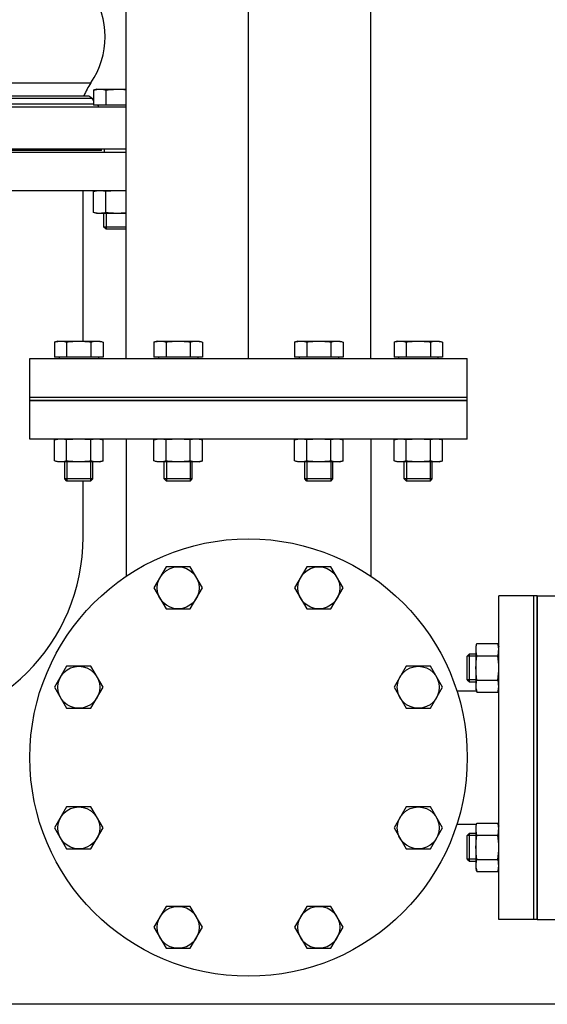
# Model space of a CAD drawing. Header units: millimetres. Extents: x 0 to 1189, y 0 to 841.
# Tile 195 of 217: x 990 to 1002, y 535 to 557. Entities that reach past the tile are written whole.
import ezdxf

# ---------------------------------------------------------------- set-up
doc = ezdxf.new("R2010")
doc.units = ezdxf.units.MM
doc.header["$LTSCALE"] = 65.395
doc.linetypes.add('CENTER', pattern=[0.6, 0.375, -0.075, 0.075, -0.075])
for name, color, linetype in [('32007_153200_01_ABL559', 7, 'CONTINUOUS'), ('32007_153200_01_T1_PBL628', 7, 'CONTINUOUS'), ('32007_153200_02_ABL522', 7, 'CONTINUOUS'), ('32007_153200_02_T4_PBL528', 7, 'CONTINUOUS'), ('32007_153200_02_T5_PBL530', 7, 'CONTINUOUS'), ('32007_153200_02_T6_PBL539', 7, 'CONTINUOUS'), ('8M32E_GENSET_GRUNDRAHMEN_ABL516', 7, 'CONTINUOUS'), ('8M32E_GENSET_GRUNDRAHMEN_T1_PBL517', 7, 'CONTINUOUS'), ('8M32E_GENSET_VERROHRUNG_ABL518', 7, 'CONTINUOUS'), ('BOGEN-S-3D-45-76_1X2_9_PBL529', 7, 'CONTINUOUS'), ('BOGEN-S-3D-90-76_1X2_9_PBL540', 7, 'CONTINUOUS'), ('D931_1-M16X60_PBL519', 7, 'CONTINUOUS'), ('D931_1-M16X60_PBL520', 7, 'CONTINUOUS'), ('D931_1-M16X60_PBL524', 7, 'CONTINUOUS'), ('D931_1-M16X60_PBL526', 7, 'CONTINUOUS'), ('D931_1-M16X60_PBL527', 7, 'CONTINUOUS'), ('D931_1-M16X60_PBL533', 7, 'CONTINUOUS'), ('D931_1-M16X60_PBL534', 7, 'CONTINUOUS'), ('D931_1-M16X60_PBL535', 7, 'CONTINUOUS'), ('D931_1-M16X60_PBL537', 7, 'CONTINUOUS'), ('D931_1-M16X60_PBL538', 7, 'CONTINUOUS'), ('D931_1-M16X70_PBL542', 7, 'CONTINUOUS'), ('D931_1-M16X70_PBL543', 7, 'CONTINUOUS'), ('D931_1-M16X70_PBL544', 7, 'CONTINUOUS'), ('D931_1-M16X70_PBL545', 7, 'CONTINUOUS'), ('D931_1-M16X70_PBL571', 7, 'CONTINUOUS'), ('D934-M16_PBL525', 7, 'CONTINUOUS'), ('D934-M16_PBL536', 7, 'CONTINUOUS'), ('D934-M16_PBL547', 7, 'CONTINUOUS'), ('D934-M16_PBL548', 7, 'CONTINUOUS'), ('D934-M16_PBL549', 7, 'CONTINUOUS'), ('D934-M16_PBL550', 7, 'CONTINUOUS'), ('D934-M16_PBL575', 7, 'CONTINUOUS'), ('E1514-FF-DN125-PN16X2_PBL558', 7, 'CONTINUOUS'), ('E1514-FF-DN65-PN16X2_PBL521', 7, 'CONTINUOUS'), ('EN1092-1-01A-DN125-PN16_PBL560', 7, 'CONTINUOUS'), ('EN1092-1-01A-DN65_PN16-77_5_PBL523', 7, 'CONTINUOUS'), ('EN1092-1-01A-DN65_PN16-77_5_PBL541', 7, 'CONTINUOUS'), ('EN1092-1-05A-DN125-PN16_PBL2193', 7, 'CONTINUOUS'), ('ERV_GS200_6_ABL582', 7, 'CONTINUOUS'), ('ERV_GS200_6_T1_PBL584', 7, 'CONTINUOUS'), ('ERV_GS200_6_T1_PBL609', 7, 'CONTINUOUS'), ('ERV_GS200_6_T2_PBL583', 7, 'CONTINUOUS'), ('links_3_VBL515', 7, 'CONTINUOUS')]:
    doc.layers.add(name, color=color, linetype=linetype)

# ---------------------------------------------------------------- blocks, each defined once
blk = doc.blocks.new('8M32E_GENSET_GRUNDRAHMEN_T1_PBL517', base_point=(985.693, 558.761))
at = {"layer": '8M32E_GENSET_GRUNDRAHMEN_T1_PBL517', "color": 7, "linetype": 'Continuous'}
for p, q in [((980.593, 554.041), (992.359, 554.041)), ((980.593, 553.161), (992.359, 553.161)), ((991.373, 549.721), (991.373, 553.161)), ((1000.152, 548.361), (990.153, 548.361)), ((990.153, 547.481), (990.153, 548.361)), ((1000.153, 547.481), (1000.153, 548.361)), ((1000.153, 547.481), (990.153, 547.481)), ((992.359, 547.481), (992.359, 544.346)), ((997.947, 547.481), (997.947, 544.346)), ((991.373, 545.241), (991.373, 546.521)), ((1001.673, 543.901), (1000.873, 543.901)), ((1000.873, 536.501), (1000.873, 543.901)), ((1001.673, 536.501), (1001.673, 543.901)), ((999.913, 541.723), (1000.366, 541.723)), ((1000.859, 541.723), (1000.873, 541.723)), ((999.913, 538.679), (1000.366, 538.679)), ((1000.859, 538.679), (1000.873, 538.679)), ((1001.673, 536.501), (1000.873, 536.501)), ((1006.993, 534.561), (966.993, 534.561))]:
    blk.add_line(p, q, dxfattribs=at)
blk.add_arc((986.993, 545.241), 4.38, 180, 360, dxfattribs=at)
blk = doc.blocks.new('8M32E_GENSET_GRUNDRAHMEN_ABL516', base_point=(985.693, 558.761))
at = {"layer": '8M32E_GENSET_GRUNDRAHMEN_T1_PBL517'}
blk.add_blockref('8M32E_GENSET_GRUNDRAHMEN_T1_PBL517', (985.693, 558.761), dxfattribs=at)
blk = doc.blocks.new('D931_1-M16X60_PBL519', base_point=(993.545, 536.32))
at = {"layer": 'D931_1-M16X60_PBL519', "color": 7, "linetype": 'Continuous'}
for p, q in [((993.268, 536.8), (992.991, 536.32)), ((993.822, 536.8), (993.268, 536.8)), ((994.099, 536.32), (993.822, 536.8)), ((992.991, 536.32), (993.268, 535.84)), ((993.822, 535.84), (994.099, 536.32)), ((993.268, 535.84), (993.822, 535.84))]:
    blk.add_line(p, q, dxfattribs=at)
blk.add_circle((993.545, 536.32), 0.48, dxfattribs=at)
blk = doc.blocks.new('D931_1-M16X60_PBL520', base_point=(996.76, 536.32))
at = {"layer": 'D931_1-M16X60_PBL520', "color": 7, "linetype": 'Continuous'}
for p, q in [((996.483, 536.8), (996.206, 536.32)), ((997.037, 536.8), (996.483, 536.8)), ((997.314, 536.32), (997.037, 536.8)), ((996.206, 536.32), (996.483, 535.84)), ((997.037, 535.84), (997.314, 536.32)), ((996.483, 535.84), (997.037, 535.84))]:
    blk.add_line(p, q, dxfattribs=at)
blk.add_circle((996.76, 536.32), 0.48, dxfattribs=at)
blk = doc.blocks.new('E1514-FF-DN65-PN16X2_PBL521', base_point=(1001.713, 540.201))
at = {"layer": 'E1514-FF-DN65-PN16X2_PBL521', "color": 7, "linetype": 'Continuous'}
for p, q in [((1001.753, 543.901), (1001.673, 543.901)), ((1001.673, 536.501), (1001.673, 543.901)), ((1001.753, 536.501), (1001.753, 543.901)), ((1001.753, 536.501), (1001.673, 536.501))]:
    blk.add_line(p, q, dxfattribs=at)
blk = doc.blocks.new('EN1092-1-01A-DN65_PN16-77_5_PBL523', base_point=(1002.153, 540.201))
at = {"layer": 'EN1092-1-01A-DN65_PN16-77_5_PBL523', "color": 7, "linetype": 'Continuous'}
for p, q in [((1001.753, 543.901), (1002.553, 543.901)), ((1001.753, 543.901), (1001.753, 536.501)), ((1002.553, 543.901), (1002.553, 536.501)), ((1001.753, 536.501), (1002.553, 536.501))]:
    blk.add_line(p, q, dxfattribs=at)
blk = doc.blocks.new('32007_153200_02_T4_PBL528', base_point=(1002.9, 540.201))
at = {"layer": '32007_153200_02_T4_PBL528', "color": 7, "linetype": 'Continuous'}
for p, q in [((1002.553, 541.723), (1002.585, 541.723)), ((1002.939, 541.723), (1003.247, 541.723)), ((1003.247, 541.723), (1003.247, 538.679)), ((1002.553, 538.679), (1002.585, 538.679)), ((1002.939, 538.679), (1003.247, 538.679))]:
    blk.add_line(p, q, dxfattribs=at)
at = {"layer": '32007_153200_02_T4_PBL528', "color": 2, "linetype": 'CENTER'}
blk.add_line((1002.553, 540.201), (1003.247, 540.201), dxfattribs=at)
blk = doc.blocks.new('BOGEN-S-3D-45-76_1X2_9_PBL529', base_point=(1005.129, 540.201))
at = {"layer": 'BOGEN-S-3D-45-76_1X2_9_PBL529', "color": 7, "linetype": 'Continuous'}
for p, q in [((1003.247, 541.723), (1005.934, 541.723)), ((1003.247, 541.723), (1003.247, 538.679)), ((1003.247, 538.679), (1005.934, 538.679))]:
    blk.add_line(p, q, dxfattribs=at)
blk.add_open_spline([(1005.934, 541.723), (1006.077, 541.723), (1006.383, 541.63), (1006.734, 541.276), (1006.959, 540.777), (1007.037, 540.201), (1006.959, 539.625), (1006.734, 539.126), (1006.383, 538.771), (1006.077, 538.679), (1005.934, 538.679)], degree=3, knots=[0, 0, 0, 0, 0.104733, 0.222328, 0.356015, 0.5, 0.643985, 0.777672, 0.895267, 1, 1, 1, 1], dxfattribs=at)
blk = doc.blocks.new('32007_153200_02_T5_PBL530', base_point=(1006.891, 540.201))
at = {"layer": '32007_153200_02_T5_PBL530', "color": 7, "linetype": 'Continuous'}
for p, q in [((1005.934, 541.723), (1006.773, 541.723)), ((1005.934, 538.679), (1006.773, 538.679))]:
    blk.add_line(p, q, dxfattribs=at)
for centre, radius, start, end in [((1005.294, 540.32), 1.698, 21.0507, 27.8264), ((1005.125, 540.255), 1.879, 14.73, 21.0627), ((1004.985, 540.217), 2.024, 8.7172, 14.7425), ((1004.892, 540.203), 2.119, 2.8816, 8.7272), ((1004.861, 540.201), 2.15, 357.1044, 2.8956), ((1004.892, 540.199), 2.119, 351.2728, 357.1184), ((1004.985, 540.184), 2.024, 345.2575, 351.2828), ((1005.125, 540.147), 1.879, 338.9373, 345.27), ((1005.294, 540.081), 1.698, 332.1736, 338.9493)]:
    blk.add_arc(centre, radius, start, end, dxfattribs=at)
for points in [[(1005.934, 541.723), (1006.011, 541.723), (1006.089, 541.711), (1006.163, 541.688)], [(1006.163, 541.688), (1006.214, 541.672), (1006.263, 541.652), (1006.31, 541.627)], [(1006.31, 541.627), (1006.359, 541.601), (1006.406, 541.57), (1006.45, 541.537)], [(1006.45, 541.537), (1006.496, 541.501), (1006.539, 541.461), (1006.579, 541.419)], [(1006.579, 541.419), (1006.621, 541.375), (1006.66, 541.327), (1006.695, 541.277)], [(1006.695, 541.277), (1006.732, 541.225), (1006.766, 541.17), (1006.796, 541.113)], [(1006.695, 539.125), (1006.66, 539.075), (1006.621, 539.027), (1006.579, 538.982)], [(1006.796, 539.289), (1006.766, 539.232), (1006.732, 539.177), (1006.695, 539.125)], [(1006.579, 538.982), (1006.539, 538.94), (1006.496, 538.9), (1006.45, 538.865)], [(1006.163, 538.714), (1006.089, 538.691), (1006.011, 538.679), (1005.934, 538.679)], [(1006.31, 538.775), (1006.263, 538.75), (1006.214, 538.729), (1006.163, 538.714)], [(1006.45, 538.865), (1006.406, 538.831), (1006.359, 538.801), (1006.31, 538.775)]]:
    blk.add_open_spline(points, degree=3, dxfattribs=at)
for points, knots in [([(1006.773, 541.723), (1006.915, 541.723), (1007.222, 541.63), (1007.572, 541.275), (1007.798, 540.777), (1007.849, 540.397), (1007.849, 540.201)], [0, 0, 0, 0, 0.209467, 0.444656, 0.712031, 1, 1, 1, 1]), ([(1007.849, 540.201), (1007.849, 540.005), (1007.798, 539.624), (1007.572, 539.126), (1007.222, 538.771), (1006.915, 538.679), (1006.773, 538.679)], [0, 0, 0, 0, 0.287969, 0.555344, 0.790533, 1, 1, 1, 1])]:
    blk.add_open_spline(points, degree=3, knots=knots, dxfattribs=at)
blk = doc.blocks.new('32007_153200_02_T6_PBL539', base_point=(1009.46, 545.012))
at = {"layer": '32007_153200_02_T6_PBL539', "color": 7, "linetype": 'Continuous'}
for p, q in [((1007.938, 545.991), (1007.938, 546.023)), ((1010.982, 545.991), (1010.982, 546.023)), ((1007.938, 544.001), (1007.938, 545.637)), ((1010.982, 544.001), (1010.982, 545.637)), ((1007.938, 544.001), (1010.982, 544.001))]:
    blk.add_line(p, q, dxfattribs=at)
at = {"layer": '32007_153200_02_T6_PBL539', "color": 2, "linetype": 'CENTER'}
blk.add_line((1009.46, 544.001), (1009.46, 546.023), dxfattribs=at)
blk = doc.blocks.new('BOGEN-S-3D-90-76_1X2_9_PBL540', base_point=(1008.877, 541.34))
at = {"layer": 'BOGEN-S-3D-90-76_1X2_9_PBL540', "color": 7, "linetype": 'Continuous'}
blk.add_line((1007.938, 544.001), (1010.982, 544.001), dxfattribs=at)
for centre, radius, start, end in [((1006.495, 540.549), 1.268, 37.2697, 43.9019), ((1006.171, 540.339), 1.655, 23.338, 28.553), ((1005.851, 540.224), 1.996, 11.2403, 15.0915), ((1005.732, 540.202), 2.117, 359.9604, 11.1866), ((1005.732, 540.199), 2.117, 348.8134, 0.0396), ((1005.851, 540.178), 1.996, 344.9085, 348.7597), ((1006.171, 540.063), 1.655, 331.447, 336.662), ((1006.495, 539.853), 1.268, 316.0981, 322.7303)]:
    blk.add_arc(centre, radius, start, end, dxfattribs=at)
for points, knots in [([(1006.773, 538.679), (1007.067, 538.679), (1007.659, 538.756), (1008.492, 539.092), (1009.234, 539.62), (1010.076, 540.546), (1010.795, 542.024), (1010.982, 543.335), (1010.982, 544.001)], [0, 0, 0, 0, 0.117639, 0.235998, 0.356003, 0.478691, 0.733646, 1, 1, 1, 1]), ([(1006.773, 541.723), (1006.862, 541.723), (1007.029, 541.786), (1007.247, 541.959), (1007.555, 542.33), (1007.854, 543.023), (1007.938, 543.658), (1007.938, 544.001)], [0, 0, 0, 0, 0.098097, 0.185575, 0.305491, 0.623657, 1, 1, 1, 1])]:
    blk.add_open_spline(points, degree=3, knots=knots, dxfattribs=at)
for points in [[(1006.773, 541.723), (1006.844, 541.723), (1006.916, 541.712), (1006.984, 541.693)], [(1006.984, 541.693), (1007.04, 541.677), (1007.095, 541.655), (1007.146, 541.628)], [(1007.146, 541.628), (1007.187, 541.607), (1007.226, 541.583), (1007.263, 541.556)], [(1007.263, 541.556), (1007.315, 541.518), (1007.364, 541.475), (1007.409, 541.428)], [(1007.504, 541.317), (1007.549, 541.258), (1007.59, 541.195), (1007.625, 541.13)], [(1007.691, 540.995), (1007.726, 540.913), (1007.755, 540.829), (1007.778, 540.744)], [(1007.778, 539.658), (1007.755, 539.572), (1007.726, 539.488), (1007.691, 539.407)], [(1007.625, 539.272), (1007.59, 539.206), (1007.549, 539.144), (1007.504, 539.085)], [(1007.409, 538.973), (1007.364, 538.927), (1007.315, 538.884), (1007.263, 538.846)], [(1006.984, 538.708), (1006.916, 538.689), (1006.844, 538.679), (1006.773, 538.679)], [(1007.146, 538.773), (1007.095, 538.746), (1007.04, 538.724), (1006.984, 538.708)], [(1007.263, 538.846), (1007.226, 538.819), (1007.187, 538.795), (1007.146, 538.773)]]:
    blk.add_open_spline(points, degree=3, dxfattribs=at)
blk = doc.blocks.new('EN1092-1-01A-DN65_PN16-77_5_PBL541', base_point=(1009.46, 546.423))
at = {"layer": 'EN1092-1-01A-DN65_PN16-77_5_PBL541', "color": 7, "linetype": 'Continuous'}
for p, q in [((1013.16, 546.823), (1005.76, 546.823)), ((1005.76, 546.823), (1005.76, 546.023)), ((1013.16, 546.823), (1013.16, 546.023)), ((1013.16, 546.023), (1005.76, 546.023))]:
    blk.add_line(p, q, dxfattribs=at)
blk = doc.blocks.new('32007_153200_02_ABL522', base_point=(1007.456, 541.662))
at = {"layer": '32007_153200_02_T4_PBL528'}
blk.add_blockref('32007_153200_02_T4_PBL528', (1002.9, 540.201), dxfattribs=at)
at = {"layer": '32007_153200_02_T5_PBL530'}
blk.add_blockref('32007_153200_02_T5_PBL530', (1006.891, 540.201), dxfattribs=at)
at = {"layer": '32007_153200_02_T6_PBL539'}
blk.add_blockref('32007_153200_02_T6_PBL539', (1009.46, 545.012), dxfattribs=at)
at = {"layer": 'BOGEN-S-3D-45-76_1X2_9_PBL529'}
blk.add_blockref('BOGEN-S-3D-45-76_1X2_9_PBL529', (1005.129, 540.201), dxfattribs=at)
at = {"layer": 'BOGEN-S-3D-90-76_1X2_9_PBL540'}
blk.add_blockref('BOGEN-S-3D-90-76_1X2_9_PBL540', (1008.877, 541.34), dxfattribs=at)
at = {"layer": 'EN1092-1-01A-DN65_PN16-77_5_PBL523'}
blk.add_blockref('EN1092-1-01A-DN65_PN16-77_5_PBL523', (1002.153, 540.201), dxfattribs=at)
at = {"layer": 'EN1092-1-01A-DN65_PN16-77_5_PBL541'}
blk.add_blockref('EN1092-1-01A-DN65_PN16-77_5_PBL541', (1009.46, 546.423), dxfattribs=at)
blk = doc.blocks.new('D931_1-M16X60_PBL524', base_point=(1001.553, 538.15))
at = {"layer": 'D931_1-M16X60_PBL524', "color": 7, "linetype": 'Continuous'}
for p, q in [((1002.932, 538.704), (1002.585, 538.704)), ((1002.585, 537.596), (1002.585, 538.704)), ((1002.953, 538.63), (1002.932, 538.704)), ((1000.153, 538.421), (1000.202, 538.47)), ((1000.202, 538.47), (1000.353, 538.47)), ((1000.202, 537.83), (1000.202, 538.47)), ((1002.585, 538.6), (1002.553, 538.6)), ((1002.932, 538.427), (1002.585, 538.427)), ((1002.953, 538.63), (1002.953, 537.671)), ((1000.153, 537.879), (1000.153, 538.421)), ((1000.153, 537.879), (1000.202, 537.83)), ((1000.202, 537.83), (1000.353, 537.83)), ((1002.932, 537.873), (1002.585, 537.873)), ((1002.585, 537.7), (1002.553, 537.7)), ((1002.932, 537.596), (1002.585, 537.596)), ((1002.953, 537.671), (1002.932, 537.596))]:
    blk.add_line(p, q, dxfattribs=at)
at = {"layer": 'D931_1-M16X60_PBL524', "color": 2, "linetype": 'Continuous'}
for p, q in [((1000.353, 538.421), (1000.153, 538.421)), ((1000.353, 537.879), (1000.153, 537.879))]:
    blk.add_line(p, q, dxfattribs=at)
at = {"layer": 'D931_1-M16X60_PBL524', "color": 7, "linetype": 'Continuous'}
for points in [[(1002.932, 538.704), (1002.939, 538.68), (1002.945, 538.654), (1002.948, 538.629)], [(1002.948, 538.629), (1002.957, 538.562), (1002.95, 538.492), (1002.932, 538.427)], [(1002.932, 538.427), (1002.945, 538.335), (1002.96, 538.15), (1002.945, 537.965), (1002.932, 537.873)], [(1002.932, 537.873), (1002.95, 537.808), (1002.957, 537.738), (1002.948, 537.671)], [(1002.948, 537.671), (1002.945, 537.646), (1002.939, 537.621), (1002.932, 537.596)]]:
    blk.add_open_spline(points, degree=3, dxfattribs=at)
blk = doc.blocks.new('D934-M16_PBL525', base_point=(1000.613, 538.15))
at = {"layer": 'D934-M16_PBL525', "color": 7, "linetype": 'Continuous'}
for p, q in [((1000.353, 538.63), (1000.373, 538.704)), ((1000.373, 538.704), (1000.852, 538.704)), ((1000.852, 538.704), (1000.873, 538.63)), ((1000.353, 537.671), (1000.353, 538.63)), ((1000.373, 538.427), (1000.852, 538.427)), ((1000.373, 537.873), (1000.852, 537.873)), ((1000.353, 537.671), (1000.373, 537.596)), ((1000.373, 537.596), (1000.852, 537.596)), ((1000.852, 537.596), (1000.873, 537.671))]:
    blk.add_line(p, q, dxfattribs=at)
for points in [[(1000.357, 538.628), (1000.36, 538.654), (1000.366, 538.679), (1000.373, 538.704)], [(1000.868, 538.628), (1000.865, 538.654), (1000.859, 538.679), (1000.852, 538.704)], [(1000.373, 538.427), (1000.355, 538.492), (1000.348, 538.561), (1000.357, 538.628)], [(1000.373, 537.873), (1000.36, 537.965), (1000.345, 538.15), (1000.36, 538.335), (1000.373, 538.427)], [(1000.852, 538.427), (1000.87, 538.492), (1000.877, 538.561), (1000.868, 538.628)], [(1000.852, 537.873), (1000.865, 537.965), (1000.88, 538.15), (1000.865, 538.335), (1000.852, 538.427)], [(1000.357, 537.673), (1000.348, 537.739), (1000.355, 537.808), (1000.373, 537.873)], [(1000.868, 537.673), (1000.877, 537.739), (1000.87, 537.808), (1000.852, 537.873)], [(1000.373, 537.596), (1000.366, 537.621), (1000.36, 537.647), (1000.357, 537.673)], [(1000.852, 537.596), (1000.859, 537.621), (1000.865, 537.647), (1000.868, 537.673)]]:
    blk.add_open_spline(points, degree=3, dxfattribs=at)
blk = doc.blocks.new('D931_1-M16X60_PBL526', base_point=(991.272, 538.593))
at = {"layer": 'D931_1-M16X60_PBL526', "color": 7, "linetype": 'Continuous'}
for p, q in [((990.995, 539.073), (990.718, 538.593)), ((991.549, 539.073), (990.995, 539.073)), ((991.826, 538.593), (991.549, 539.073)), ((990.718, 538.593), (990.995, 538.113)), ((991.549, 538.113), (991.826, 538.593)), ((990.995, 538.113), (991.549, 538.113))]:
    blk.add_line(p, q, dxfattribs=at)
blk.add_circle((991.272, 538.593), 0.48, dxfattribs=at)
blk = doc.blocks.new('D931_1-M16X60_PBL527', base_point=(999.033, 538.593))
at = {"layer": 'D931_1-M16X60_PBL527', "color": 7, "linetype": 'Continuous'}
for p, q in [((998.756, 539.073), (998.479, 538.593)), ((999.31, 539.073), (998.756, 539.073)), ((999.587, 538.593), (999.31, 539.073)), ((998.479, 538.593), (998.756, 538.113)), ((999.31, 538.113), (999.587, 538.593)), ((998.756, 538.113), (999.31, 538.113))]:
    blk.add_line(p, q, dxfattribs=at)
blk.add_circle((999.033, 538.593), 0.48, dxfattribs=at)
blk = doc.blocks.new('D931_1-M16X60_PBL533', base_point=(991.272, 541.808))
at = {"layer": 'D931_1-M16X60_PBL533', "color": 7, "linetype": 'Continuous'}
for p, q in [((990.995, 542.288), (990.718, 541.808)), ((991.549, 542.288), (990.995, 542.288)), ((991.826, 541.808), (991.549, 542.288)), ((990.718, 541.808), (990.995, 541.328)), ((991.549, 541.328), (991.826, 541.808)), ((990.995, 541.328), (991.549, 541.328))]:
    blk.add_line(p, q, dxfattribs=at)
blk.add_circle((991.272, 541.808), 0.48, dxfattribs=at)
blk = doc.blocks.new('D931_1-M16X60_PBL534', base_point=(999.033, 541.808))
at = {"layer": 'D931_1-M16X60_PBL534', "color": 7, "linetype": 'Continuous'}
for p, q in [((998.756, 542.288), (998.479, 541.808)), ((999.31, 542.288), (998.756, 542.288)), ((999.587, 541.808), (999.31, 542.288)), ((998.479, 541.808), (998.756, 541.328)), ((999.31, 541.328), (999.587, 541.808)), ((998.756, 541.328), (999.31, 541.328))]:
    blk.add_line(p, q, dxfattribs=at)
blk.add_circle((999.033, 541.808), 0.48, dxfattribs=at)
blk = doc.blocks.new('D931_1-M16X60_PBL535', base_point=(1001.553, 542.251))
at = {"layer": 'D931_1-M16X60_PBL535', "color": 7, "linetype": 'Continuous'}
for p, q in [((1002.932, 542.806), (1002.585, 542.806)), ((1002.585, 541.697), (1002.585, 542.806)), ((1002.953, 542.731), (1002.932, 542.806)), ((1002.953, 542.731), (1002.953, 541.772)), ((1000.153, 542.522), (1000.202, 542.571)), ((1000.153, 541.98), (1000.153, 542.522)), ((1000.202, 542.571), (1000.353, 542.571)), ((1000.202, 541.931), (1000.202, 542.571)), ((1002.585, 542.701), (1002.553, 542.701)), ((1002.932, 542.528), (1002.585, 542.528)), ((1000.153, 541.98), (1000.202, 541.931)), ((1000.202, 541.931), (1000.353, 541.931)), ((1002.585, 541.801), (1002.553, 541.801)), ((1002.932, 541.974), (1002.585, 541.974)), ((1002.932, 541.697), (1002.585, 541.697)), ((1002.953, 541.772), (1002.932, 541.697))]:
    blk.add_line(p, q, dxfattribs=at)
at = {"layer": 'D931_1-M16X60_PBL535', "color": 2, "linetype": 'Continuous'}
for p, q in [((1000.353, 542.522), (1000.153, 542.522)), ((1000.353, 541.98), (1000.153, 541.98))]:
    blk.add_line(p, q, dxfattribs=at)
at = {"layer": 'D931_1-M16X60_PBL535', "color": 7, "linetype": 'Continuous'}
for points in [[(1002.932, 542.806), (1002.939, 542.781), (1002.945, 542.756), (1002.948, 542.73)], [(1002.948, 542.73), (1002.957, 542.663), (1002.95, 542.594), (1002.932, 542.528)], [(1002.932, 542.528), (1002.945, 542.437), (1002.96, 542.251), (1002.945, 542.066), (1002.932, 541.974)], [(1002.932, 541.974), (1002.95, 541.909), (1002.957, 541.839), (1002.948, 541.773)], [(1002.948, 541.773), (1002.945, 541.747), (1002.939, 541.722), (1002.932, 541.697)]]:
    blk.add_open_spline(points, degree=3, dxfattribs=at)
blk = doc.blocks.new('D934-M16_PBL536', base_point=(1000.613, 542.251))
at = {"layer": 'D934-M16_PBL536', "color": 7, "linetype": 'Continuous'}
for p, q in [((1000.353, 542.731), (1000.373, 542.806)), ((1000.353, 541.772), (1000.353, 542.731)), ((1000.373, 542.806), (1000.852, 542.806)), ((1000.852, 542.806), (1000.873, 542.731)), ((1000.373, 542.528), (1000.852, 542.528)), ((1000.373, 541.974), (1000.852, 541.974)), ((1000.353, 541.772), (1000.373, 541.697)), ((1000.373, 541.697), (1000.852, 541.697)), ((1000.852, 541.697), (1000.873, 541.772))]:
    blk.add_line(p, q, dxfattribs=at)
for points in [[(1000.373, 542.528), (1000.355, 542.593), (1000.348, 542.662), (1000.357, 542.729)], [(1000.357, 542.729), (1000.36, 542.755), (1000.366, 542.78), (1000.373, 542.806)], [(1000.868, 542.729), (1000.865, 542.755), (1000.859, 542.78), (1000.852, 542.806)], [(1000.852, 542.528), (1000.87, 542.593), (1000.877, 542.662), (1000.868, 542.729)], [(1000.373, 541.974), (1000.36, 542.066), (1000.345, 542.251), (1000.36, 542.437), (1000.373, 542.528)], [(1000.852, 541.974), (1000.865, 542.066), (1000.88, 542.251), (1000.865, 542.437), (1000.852, 542.528)], [(1000.357, 541.774), (1000.348, 541.84), (1000.355, 541.91), (1000.373, 541.974)], [(1000.868, 541.774), (1000.877, 541.84), (1000.87, 541.91), (1000.852, 541.974)], [(1000.373, 541.697), (1000.366, 541.722), (1000.36, 541.748), (1000.357, 541.774)], [(1000.852, 541.697), (1000.859, 541.722), (1000.865, 541.748), (1000.868, 541.774)]]:
    blk.add_open_spline(points, degree=3, dxfattribs=at)
blk = doc.blocks.new('D931_1-M16X60_PBL537', base_point=(993.545, 544.081))
at = {"layer": 'D931_1-M16X60_PBL537', "color": 7, "linetype": 'Continuous'}
for p, q in [((993.268, 544.561), (992.991, 544.081)), ((993.822, 544.561), (993.268, 544.561)), ((994.099, 544.081), (993.822, 544.561)), ((992.991, 544.081), (993.268, 543.601)), ((993.822, 543.601), (994.099, 544.081)), ((993.268, 543.601), (993.822, 543.601))]:
    blk.add_line(p, q, dxfattribs=at)
blk.add_circle((993.545, 544.081), 0.48, dxfattribs=at)
blk = doc.blocks.new('D931_1-M16X60_PBL538', base_point=(996.76, 544.081))
at = {"layer": 'D931_1-M16X60_PBL538', "color": 7, "linetype": 'Continuous'}
for p, q in [((996.483, 544.561), (996.206, 544.081)), ((997.037, 544.561), (996.483, 544.561)), ((997.314, 544.081), (997.037, 544.561)), ((996.206, 544.081), (996.483, 543.601)), ((997.037, 543.601), (997.314, 544.081)), ((996.483, 543.601), (997.037, 543.601))]:
    blk.add_line(p, q, dxfattribs=at)
blk.add_circle((996.76, 544.081), 0.48, dxfattribs=at)
blk = doc.blocks.new('D931_1-M16X70_PBL542', base_point=(999.033, 548.121))
at = {"layer": 'D931_1-M16X70_PBL542', "color": 7, "linetype": 'Continuous'}
for p, q in [((998.553, 549.721), (998.479, 549.701)), ((998.479, 549.701), (998.479, 549.353)), ((998.553, 549.721), (999.512, 549.721)), ((998.756, 549.701), (998.756, 549.353)), ((999.31, 549.701), (999.31, 549.353)), ((999.512, 549.721), (999.587, 549.701)), ((999.587, 549.701), (999.587, 549.353)), ((999.587, 549.353), (998.479, 549.353)), ((998.583, 549.353), (998.583, 549.321)), ((999.483, 549.353), (999.483, 549.321)), ((998.713, 546.57), (998.713, 546.961)), ((999.353, 546.57), (999.353, 546.961)), ((999.353, 546.57), (998.713, 546.57)), ((998.762, 546.521), (998.713, 546.57)), ((999.304, 546.521), (999.353, 546.57)), ((999.304, 546.521), (998.762, 546.521))]:
    blk.add_line(p, q, dxfattribs=at)
at = {"layer": 'D931_1-M16X70_PBL542', "color": 2, "linetype": 'Continuous'}
for p, q in [((998.762, 546.961), (998.762, 546.521)), ((999.304, 546.961), (999.304, 546.521))]:
    blk.add_line(p, q, dxfattribs=at)
at = {"layer": 'D931_1-M16X70_PBL542', "color": 7, "linetype": 'Continuous'}
for points in [[(998.479, 549.701), (998.503, 549.707), (998.529, 549.713), (998.554, 549.716)], [(998.554, 549.716), (998.621, 549.725), (998.691, 549.718), (998.756, 549.701)], [(998.756, 549.701), (998.847, 549.713), (999.033, 549.728), (999.218, 549.713), (999.31, 549.701)], [(999.31, 549.701), (999.375, 549.718), (999.445, 549.725), (999.512, 549.716)], [(999.512, 549.716), (999.537, 549.713), (999.562, 549.707), (999.587, 549.701)]]:
    blk.add_open_spline(points, degree=3, dxfattribs=at)
blk = doc.blocks.new('D931_1-M16X70_PBL543', base_point=(996.76, 548.121))
at = {"layer": 'D931_1-M16X70_PBL543', "color": 7, "linetype": 'Continuous'}
for p, q in [((996.28, 549.721), (996.206, 549.701)), ((996.206, 549.701), (996.206, 549.353)), ((996.28, 549.721), (997.239, 549.721)), ((996.483, 549.701), (996.483, 549.353)), ((997.037, 549.701), (997.037, 549.353)), ((997.239, 549.721), (997.314, 549.701)), ((997.314, 549.701), (997.314, 549.353)), ((997.314, 549.353), (996.206, 549.353)), ((996.31, 549.353), (996.31, 549.321)), ((997.21, 549.353), (997.21, 549.321)), ((996.44, 546.57), (996.44, 546.961)), ((997.08, 546.57), (997.08, 546.961)), ((997.08, 546.57), (996.44, 546.57)), ((996.489, 546.521), (996.44, 546.57)), ((997.031, 546.521), (997.08, 546.57)), ((997.031, 546.521), (996.489, 546.521))]:
    blk.add_line(p, q, dxfattribs=at)
at = {"layer": 'D931_1-M16X70_PBL543', "color": 2, "linetype": 'Continuous'}
for p, q in [((996.489, 546.961), (996.489, 546.521)), ((997.031, 546.961), (997.031, 546.521))]:
    blk.add_line(p, q, dxfattribs=at)
at = {"layer": 'D931_1-M16X70_PBL543', "color": 7, "linetype": 'Continuous'}
for points in [[(996.206, 549.701), (996.23, 549.707), (996.256, 549.713), (996.281, 549.716)], [(996.281, 549.716), (996.348, 549.725), (996.418, 549.718), (996.483, 549.701)], [(996.483, 549.701), (996.574, 549.713), (996.76, 549.728), (996.945, 549.713), (997.037, 549.701)], [(997.037, 549.701), (997.102, 549.718), (997.172, 549.725), (997.239, 549.716)], [(997.239, 549.716), (997.264, 549.713), (997.289, 549.707), (997.314, 549.701)]]:
    blk.add_open_spline(points, degree=3, dxfattribs=at)
blk = doc.blocks.new('D931_1-M16X70_PBL544', base_point=(993.545, 548.121))
at = {"layer": 'D931_1-M16X70_PBL544', "color": 7, "linetype": 'Continuous'}
for p, q in [((993.066, 549.721), (992.991, 549.701)), ((992.991, 549.701), (992.991, 549.353)), ((993.066, 549.721), (994.025, 549.721)), ((993.268, 549.701), (993.268, 549.353)), ((993.822, 549.701), (993.822, 549.353)), ((994.025, 549.721), (994.099, 549.701)), ((994.099, 549.701), (994.099, 549.353)), ((994.099, 549.353), (992.991, 549.353)), ((993.095, 549.353), (993.095, 549.321)), ((993.995, 549.353), (993.995, 549.321)), ((993.225, 546.57), (993.225, 546.961)), ((993.865, 546.57), (993.865, 546.961)), ((993.865, 546.57), (993.225, 546.57)), ((993.274, 546.521), (993.225, 546.57)), ((993.816, 546.521), (993.865, 546.57)), ((993.816, 546.521), (993.274, 546.521))]:
    blk.add_line(p, q, dxfattribs=at)
at = {"layer": 'D931_1-M16X70_PBL544', "color": 2, "linetype": 'Continuous'}
for p, q in [((993.274, 546.961), (993.274, 546.521)), ((993.816, 546.961), (993.816, 546.521))]:
    blk.add_line(p, q, dxfattribs=at)
at = {"layer": 'D931_1-M16X70_PBL544', "color": 7, "linetype": 'Continuous'}
for points in [[(992.991, 549.701), (993.016, 549.707), (993.041, 549.713), (993.066, 549.716)], [(993.066, 549.716), (993.133, 549.725), (993.203, 549.718), (993.268, 549.701)], [(993.268, 549.701), (993.36, 549.713), (993.545, 549.728), (993.731, 549.713), (993.822, 549.701)], [(993.822, 549.701), (993.887, 549.718), (993.957, 549.725), (994.024, 549.716)], [(994.024, 549.716), (994.049, 549.713), (994.075, 549.707), (994.099, 549.701)]]:
    blk.add_open_spline(points, degree=3, dxfattribs=at)
blk = doc.blocks.new('D931_1-M16X70_PBL545', base_point=(991.272, 548.121))
at = {"layer": 'D931_1-M16X70_PBL545', "color": 7, "linetype": 'Continuous'}
for p, q in [((990.793, 549.721), (990.718, 549.701)), ((990.718, 549.701), (990.718, 549.353)), ((990.793, 549.721), (991.752, 549.721)), ((990.995, 549.701), (990.995, 549.353)), ((991.549, 549.701), (991.549, 549.353)), ((991.752, 549.721), (991.826, 549.701)), ((991.826, 549.701), (991.826, 549.353)), ((991.826, 549.353), (990.718, 549.353)), ((990.822, 549.353), (990.822, 549.321)), ((991.722, 549.353), (991.722, 549.321)), ((990.952, 546.57), (990.952, 546.961)), ((991.592, 546.57), (991.592, 546.961)), ((991.592, 546.57), (990.952, 546.57)), ((991.001, 546.521), (990.952, 546.57)), ((991.543, 546.521), (991.592, 546.57)), ((991.543, 546.521), (991.001, 546.521))]:
    blk.add_line(p, q, dxfattribs=at)
at = {"layer": 'D931_1-M16X70_PBL545', "color": 2, "linetype": 'Continuous'}
for p, q in [((991.001, 546.961), (991.001, 546.521)), ((991.543, 546.961), (991.543, 546.521))]:
    blk.add_line(p, q, dxfattribs=at)
at = {"layer": 'D931_1-M16X70_PBL545', "color": 7, "linetype": 'Continuous'}
for points in [[(990.718, 549.701), (990.743, 549.707), (990.768, 549.713), (990.793, 549.716)], [(990.793, 549.716), (990.86, 549.725), (990.93, 549.718), (990.995, 549.701)], [(990.995, 549.701), (991.087, 549.713), (991.272, 549.728), (991.458, 549.713), (991.549, 549.701)], [(991.549, 549.701), (991.614, 549.718), (991.684, 549.725), (991.751, 549.716)], [(991.751, 549.716), (991.776, 549.713), (991.802, 549.707), (991.826, 549.701)]]:
    blk.add_open_spline(points, degree=3, dxfattribs=at)
blk = doc.blocks.new('D934-M16_PBL547', base_point=(999.033, 547.221))
at = {"layer": 'D934-M16_PBL547', "color": 7, "linetype": 'Continuous'}
for p, q in [((998.479, 547.461), (998.553, 547.481)), ((998.479, 546.981), (998.479, 547.461)), ((998.756, 546.981), (998.756, 547.461)), ((999.31, 546.981), (999.31, 547.461)), ((999.587, 547.461), (999.512, 547.481)), ((999.587, 546.981), (999.587, 547.461)), ((998.553, 546.961), (998.479, 546.981)), ((999.512, 546.961), (999.587, 546.981)), ((999.512, 546.961), (998.553, 546.961))]:
    blk.add_line(p, q, dxfattribs=at)
for points in [[(998.555, 547.476), (998.529, 547.473), (998.504, 547.467), (998.479, 547.461)], [(998.756, 547.461), (998.691, 547.478), (998.622, 547.485), (998.555, 547.476)], [(999.31, 547.461), (999.218, 547.473), (999.033, 547.488), (998.847, 547.473), (998.756, 547.461)], [(999.51, 547.476), (999.444, 547.485), (999.375, 547.478), (999.31, 547.461)], [(999.587, 547.461), (999.562, 547.467), (999.536, 547.473), (999.51, 547.476)], [(998.555, 546.965), (998.529, 546.969), (998.504, 546.974), (998.479, 546.981)], [(998.756, 546.981), (998.691, 546.963), (998.622, 546.956), (998.555, 546.965)], [(999.31, 546.981), (999.218, 546.968), (999.033, 546.953), (998.847, 546.968), (998.756, 546.981)], [(999.51, 546.965), (999.444, 546.956), (999.375, 546.963), (999.31, 546.981)], [(999.587, 546.981), (999.562, 546.974), (999.536, 546.969), (999.51, 546.965)]]:
    blk.add_open_spline(points, degree=3, dxfattribs=at)
blk = doc.blocks.new('D934-M16_PBL548', base_point=(996.76, 547.221))
at = {"layer": 'D934-M16_PBL548', "color": 7, "linetype": 'Continuous'}
for p, q in [((996.206, 547.461), (996.28, 547.481)), ((996.206, 546.981), (996.206, 547.461)), ((996.483, 546.981), (996.483, 547.461)), ((997.037, 546.981), (997.037, 547.461)), ((997.314, 547.461), (997.239, 547.481)), ((997.314, 546.981), (997.314, 547.461)), ((996.28, 546.961), (996.206, 546.981)), ((997.239, 546.961), (997.314, 546.981)), ((997.239, 546.961), (996.28, 546.961))]:
    blk.add_line(p, q, dxfattribs=at)
for points in [[(996.282, 547.476), (996.256, 547.473), (996.231, 547.467), (996.206, 547.461)], [(996.483, 547.461), (996.418, 547.478), (996.349, 547.485), (996.282, 547.476)], [(997.037, 547.461), (996.945, 547.473), (996.76, 547.488), (996.574, 547.473), (996.483, 547.461)], [(997.237, 547.476), (997.171, 547.485), (997.102, 547.478), (997.037, 547.461)], [(997.314, 547.461), (997.289, 547.467), (997.263, 547.473), (997.237, 547.476)], [(996.282, 546.965), (996.256, 546.969), (996.231, 546.974), (996.206, 546.981)], [(996.483, 546.981), (996.418, 546.963), (996.349, 546.956), (996.282, 546.965)], [(997.037, 546.981), (996.945, 546.968), (996.76, 546.953), (996.574, 546.968), (996.483, 546.981)], [(997.237, 546.965), (997.171, 546.956), (997.102, 546.963), (997.037, 546.981)], [(997.314, 546.981), (997.289, 546.974), (997.263, 546.969), (997.237, 546.965)]]:
    blk.add_open_spline(points, degree=3, dxfattribs=at)
blk = doc.blocks.new('D934-M16_PBL549', base_point=(993.545, 547.221))
at = {"layer": 'D934-M16_PBL549', "color": 7, "linetype": 'Continuous'}
for p, q in [((992.991, 547.461), (993.066, 547.481)), ((992.991, 546.981), (992.991, 547.461)), ((993.268, 546.981), (993.268, 547.461)), ((993.822, 546.981), (993.822, 547.461)), ((994.099, 547.461), (994.025, 547.481)), ((994.099, 546.981), (994.099, 547.461)), ((993.066, 546.961), (992.991, 546.981)), ((994.025, 546.961), (994.099, 546.981)), ((994.025, 546.961), (993.066, 546.961))]:
    blk.add_line(p, q, dxfattribs=at)
for points in [[(993.068, 547.476), (993.042, 547.473), (993.016, 547.467), (992.991, 547.461)], [(993.268, 547.461), (993.203, 547.478), (993.134, 547.485), (993.068, 547.476)], [(993.822, 547.461), (993.731, 547.473), (993.545, 547.488), (993.36, 547.473), (993.268, 547.461)], [(994.023, 547.476), (993.956, 547.485), (993.887, 547.478), (993.822, 547.461)], [(994.099, 547.461), (994.074, 547.467), (994.049, 547.473), (994.023, 547.476)], [(993.068, 546.965), (993.042, 546.969), (993.016, 546.974), (992.991, 546.981)], [(993.268, 546.981), (993.203, 546.963), (993.134, 546.956), (993.068, 546.965)], [(993.822, 546.981), (993.731, 546.968), (993.545, 546.953), (993.36, 546.968), (993.268, 546.981)], [(994.023, 546.965), (993.956, 546.956), (993.887, 546.963), (993.822, 546.981)], [(994.099, 546.981), (994.074, 546.974), (994.049, 546.969), (994.023, 546.965)]]:
    blk.add_open_spline(points, degree=3, dxfattribs=at)
blk = doc.blocks.new('D934-M16_PBL550', base_point=(991.272, 547.221))
at = {"layer": 'D934-M16_PBL550', "color": 7, "linetype": 'Continuous'}
for p, q in [((990.718, 547.461), (990.793, 547.481)), ((990.718, 546.981), (990.718, 547.461)), ((990.995, 546.981), (990.995, 547.461)), ((991.549, 546.981), (991.549, 547.461)), ((991.826, 547.461), (991.752, 547.481)), ((991.826, 546.981), (991.826, 547.461)), ((990.793, 546.961), (990.718, 546.981)), ((991.752, 546.961), (991.826, 546.981)), ((991.752, 546.961), (990.793, 546.961))]:
    blk.add_line(p, q, dxfattribs=at)
for points in [[(990.795, 547.476), (990.769, 547.473), (990.743, 547.467), (990.718, 547.461)], [(990.995, 547.461), (990.93, 547.478), (990.861, 547.485), (990.795, 547.476)], [(991.549, 547.461), (991.458, 547.473), (991.272, 547.488), (991.087, 547.473), (990.995, 547.461)], [(991.75, 547.476), (991.683, 547.485), (991.614, 547.478), (991.549, 547.461)], [(991.826, 547.461), (991.801, 547.467), (991.776, 547.473), (991.75, 547.476)], [(990.795, 546.965), (990.769, 546.969), (990.743, 546.974), (990.718, 546.981)], [(990.995, 546.981), (990.93, 546.963), (990.861, 546.956), (990.795, 546.965)], [(991.549, 546.981), (991.458, 546.968), (991.272, 546.953), (991.087, 546.968), (990.995, 546.981)], [(991.75, 546.965), (991.683, 546.956), (991.614, 546.963), (991.549, 546.981)], [(991.826, 546.981), (991.801, 546.974), (991.776, 546.969), (991.75, 546.965)]]:
    blk.add_open_spline(points, degree=3, dxfattribs=at)
blk = doc.blocks.new('E1514-FF-DN125-PN16X2_PBL558', base_point=(995.153, 548.401))
at = {"layer": 'E1514-FF-DN125-PN16X2_PBL558', "color": 7, "linetype": 'Continuous'}
for p, q in [((990.153, 548.441), (1000.153, 548.441)), ((990.153, 548.361), (990.153, 548.441)), ((990.153, 548.361), (1000.152, 548.361)), ((1000.153, 548.361), (1000.153, 548.441))]:
    blk.add_line(p, q, dxfattribs=at)
blk = doc.blocks.new('EN1092-1-01A-DN125-PN16_PBL560', base_point=(995.153, 548.881))
at = {"layer": 'EN1092-1-01A-DN125-PN16_PBL560', "color": 7, "linetype": 'Continuous'}
for p, q in [((990.153, 549.321), (1000.153, 549.321)), ((990.153, 548.441), (990.153, 549.321)), ((1000.153, 548.441), (1000.153, 549.321)), ((990.153, 548.441), (1000.153, 548.441))]:
    blk.add_line(p, q, dxfattribs=at)
blk = doc.blocks.new('32007_153200_01_T1_PBL628', base_point=(994.054, 563.881))
at = {"layer": '32007_153200_01_T1_PBL628', "color": 2, "linetype": 'CENTER'}
blk.add_line((995.153, 549.321), (995.153, 558.728), dxfattribs=at)
at = {"layer": '32007_153200_01_T1_PBL628', "color": 7, "linetype": 'Continuous'}
for p, q in [((992.359, 549.321), (992.359, 558.461)), ((997.947, 549.321), (997.947, 558.461))]:
    blk.add_line(p, q, dxfattribs=at)
blk = doc.blocks.new('32007_153200_01_ABL559', base_point=(994.054, 563.941))
at = {"layer": '32007_153200_01_T1_PBL628'}
blk.add_blockref('32007_153200_01_T1_PBL628', (994.054, 563.881), dxfattribs=at)
at = {"layer": 'EN1092-1-01A-DN125-PN16_PBL560'}
blk.add_blockref('EN1092-1-01A-DN125-PN16_PBL560', (995.153, 548.881), dxfattribs=at)
blk = doc.blocks.new('D931_1-M16X70_PBL571', base_point=(991.985, 553.881))
at = {"layer": 'D931_1-M16X70_PBL571', "color": 7, "linetype": 'Continuous'}
for p, q in [((991.687, 555.481), (991.612, 555.461)), ((991.612, 555.461), (991.612, 555.113)), ((991.687, 555.481), (992.359, 555.481)), ((991.889, 555.461), (991.889, 555.113)), ((992.359, 555.113), (991.612, 555.113)), ((991.716, 555.113), (991.716, 555.081)), ((991.854, 554.121), (991.854, 554.041)), ((991.846, 552.33), (991.846, 552.641)), ((992.359, 552.33), (991.846, 552.33)), ((991.895, 552.281), (991.846, 552.33)), ((992.359, 552.281), (991.895, 552.281))]:
    blk.add_line(p, q, dxfattribs=at)
at = {"layer": 'D931_1-M16X70_PBL571', "color": 2, "linetype": 'Continuous'}
blk.add_line((991.895, 552.641), (991.895, 552.281), dxfattribs=at)
at = {"layer": 'D931_1-M16X70_PBL571', "color": 7, "linetype": 'Continuous'}
for points in [[(991.612, 555.461), (991.637, 555.467), (991.662, 555.473), (991.687, 555.476)], [(991.687, 555.476), (991.754, 555.485), (991.824, 555.478), (991.889, 555.461)], [(991.889, 555.461), (992.044, 555.481), (992.203, 555.486), (992.359, 555.471)]]:
    blk.add_open_spline(points, degree=3, dxfattribs=at)
blk = doc.blocks.new('D934-M16_PBL575', base_point=(991.985, 552.901))
at = {"layer": 'D934-M16_PBL575', "color": 7, "linetype": 'Continuous'}
for p, q in [((991.612, 553.141), (991.687, 553.161)), ((991.612, 552.661), (991.612, 553.141)), ((991.889, 552.661), (991.889, 553.141)), ((991.687, 552.641), (991.612, 552.661)), ((992.359, 552.641), (991.687, 552.641))]:
    blk.add_line(p, q, dxfattribs=at)
for points in [[(991.689, 553.156), (991.663, 553.153), (991.637, 553.147), (991.612, 553.141)], [(991.889, 553.141), (991.824, 553.158), (991.755, 553.165), (991.689, 553.156)], [(992.359, 553.151), (992.203, 553.166), (992.044, 553.161), (991.889, 553.141)], [(991.689, 552.645), (991.663, 552.649), (991.637, 552.654), (991.612, 552.661)], [(991.889, 552.661), (991.824, 552.643), (991.755, 552.636), (991.689, 552.645)], [(992.359, 552.651), (992.203, 552.635), (992.044, 552.64), (991.889, 552.661)]]:
    blk.add_open_spline(points, degree=3, dxfattribs=at)
blk = doc.blocks.new('ERV_GS200_6_T2_PBL583', base_point=(986.993, 556.058))
at = {"layer": 'ERV_GS200_6_T2_PBL583', "color": 9, "linetype": 'Continuous'}
for p, q in [((982.437, 557.736), (991.548, 557.736)), ((982.437, 555.625), (991.548, 555.625))]:
    blk.add_line(p, q, dxfattribs=at)
at = {"layer": 'ERV_GS200_6_T2_PBL583', "color": 7, "linetype": 'Continuous'}
for p, q in [((982.193, 554.081), (982.193, 554.121)), ((982.193, 554.081), (984.537, 554.081)), ((985.161, 554.081), (988.824, 554.081)), ((991.792, 554.081), (989.448, 554.081)), ((991.793, 554.081), (991.793, 554.121))]:
    blk.add_line(p, q, dxfattribs=at)
for centre, radius, start, end in [((981.113, 558.634), 1.6, 325.8516, 337.9959), ((992.873, 558.634), 1.6, 202.0041, 214.1484), ((983.993, 556.681), 1.88, 145.8516, 214.1484), ((989.993, 556.681), 1.88, 325.8516, 34.1484), ((981.113, 554.727), 1.6, 22.0041, 34.1484), ((992.873, 554.727), 1.6, 145.8516, 157.9959)]:
    blk.add_arc(centre, radius, start, end, dxfattribs=at)
blk = doc.blocks.new('ERV_GS200_6_T1_PBL584', base_point=(986.476, 554.721))
at = {"layer": 'ERV_GS200_6_T1_PBL584', "color": 7, "linetype": 'Continuous'}
for p, q in [((984.295, 555.321), (982.513, 555.321)), ((988.581, 555.321), (985.404, 555.321)), ((991.473, 555.321), (989.69, 555.321)), ((982.417, 555.273), (982.373, 555.215)), ((991.569, 555.273), (991.612, 555.215)), ((980.593, 555.081), (992.359, 555.081)), ((980.593, 555.081), (980.593, 554.121)), ((980.593, 554.121), (992.359, 554.121))]:
    blk.add_line(p, q, dxfattribs=at)
at = {"layer": 'ERV_GS200_6_T1_PBL584', "color": 9, "linetype": 'Continuous'}
for p, q in [((984.295, 555.145), (982.373, 555.145)), ((984.295, 555.273), (982.417, 555.273)), ((985.404, 555.273), (988.581, 555.273)), ((985.404, 555.145), (988.581, 555.145)), ((989.69, 555.273), (991.569, 555.273)), ((989.69, 555.145), (991.612, 555.145))]:
    blk.add_line(p, q, dxfattribs=at)
at = {"layer": 'ERV_GS200_6_T1_PBL584', "color": 7, "linetype": 'Continuous'}
for centre, radius, start, end in [((982.513, 555.201), 0.12, 90, 143.1301), ((991.473, 555.201), 0.12, 36.8699, 90), ((982.193, 555.241), 0.16, 298.8053, 306.6499), ((991.793, 555.241), 0.16, 233.3501, 241.1947)]:
    blk.add_arc(centre, radius, start, end, dxfattribs=at)
blk = doc.blocks.new('ERV_GS200_6_T1_PBL609', base_point=(986.476, 558.641))
at = {"layer": 'ERV_GS200_6_T1_PBL609', "color": 7, "linetype": 'Continuous'}
for p, q in [((980.593, 559.241), (991.293, 559.241)), ((980.593, 558.281), (980.593, 559.241)), ((980.593, 558.281), (992.359, 558.281)), ((982.417, 558.089), (982.373, 558.147)), ((982.513, 558.041), (984.295, 558.041)), ((985.404, 558.041), (988.581, 558.041)), ((989.69, 558.041), (991.473, 558.041)), ((991.569, 558.089), (991.612, 558.147))]:
    blk.add_line(p, q, dxfattribs=at)
at = {"layer": 'ERV_GS200_6_T1_PBL609', "color": 9, "linetype": 'Continuous'}
for p, q in [((982.373, 558.217), (984.295, 558.217)), ((982.417, 558.089), (984.295, 558.089)), ((985.404, 558.217), (988.581, 558.217)), ((985.404, 558.089), (988.581, 558.089)), ((991.612, 558.217), (989.69, 558.217)), ((991.569, 558.089), (989.69, 558.089))]:
    blk.add_line(p, q, dxfattribs=at)
at = {"layer": 'ERV_GS200_6_T1_PBL609', "color": 7, "linetype": 'Continuous'}
for centre, radius, start, end in [((982.193, 558.121), 0.16, 53.3501, 61.1947), ((991.793, 558.121), 0.16, 118.8053, 126.6499), ((982.513, 558.161), 0.12, 216.8699, 270), ((991.473, 558.161), 0.12, 270, 323.1301)]:
    blk.add_arc(centre, radius, start, end, dxfattribs=at)
blk = doc.blocks.new('ERV_GS200_6_ABL582', base_point=(986.476, 556.661))
at = {"layer": 'ERV_GS200_6_T1_PBL584'}
blk.add_blockref('ERV_GS200_6_T1_PBL584', (986.476, 554.721), dxfattribs=at)
at = {"layer": 'ERV_GS200_6_T1_PBL609'}
blk.add_blockref('ERV_GS200_6_T1_PBL609', (986.476, 558.641), dxfattribs=at)
at = {"layer": 'ERV_GS200_6_T2_PBL583'}
blk.add_blockref('ERV_GS200_6_T2_PBL583', (986.993, 556.058), dxfattribs=at)
blk = doc.blocks.new('EN1092-1-05A-DN125-PN16_PBL2193', base_point=(995.153, 540.201))
at = {"layer": 'EN1092-1-05A-DN125-PN16_PBL2193', "color": 7, "linetype": 'Continuous'}
blk.add_circle((995.153, 540.201), 5, dxfattribs=at)
blk = doc.blocks.new('8M32E_GENSET_VERROHRUNG_ABL518', base_point=(990.793, 602.121))
at = {"layer": '32007_153200_01_ABL559'}
blk.add_blockref('32007_153200_01_ABL559', (994.054, 563.941), dxfattribs=at)
at = {"layer": '32007_153200_02_ABL522'}
blk.add_blockref('32007_153200_02_ABL522', (1007.456, 541.662), dxfattribs=at)
at = {"layer": 'D931_1-M16X60_PBL519'}
blk.add_blockref('D931_1-M16X60_PBL519', (993.545, 536.32), dxfattribs=at)
at = {"layer": 'D931_1-M16X60_PBL520'}
blk.add_blockref('D931_1-M16X60_PBL520', (996.76, 536.32), dxfattribs=at)
at = {"layer": 'D931_1-M16X60_PBL524'}
blk.add_blockref('D931_1-M16X60_PBL524', (1001.553, 538.15), dxfattribs=at)
at = {"layer": 'D931_1-M16X60_PBL526'}
blk.add_blockref('D931_1-M16X60_PBL526', (991.272, 538.593), dxfattribs=at)
at = {"layer": 'D931_1-M16X60_PBL527'}
blk.add_blockref('D931_1-M16X60_PBL527', (999.033, 538.593), dxfattribs=at)
at = {"layer": 'D931_1-M16X60_PBL533'}
blk.add_blockref('D931_1-M16X60_PBL533', (991.272, 541.808), dxfattribs=at)
at = {"layer": 'D931_1-M16X60_PBL534'}
blk.add_blockref('D931_1-M16X60_PBL534', (999.033, 541.808), dxfattribs=at)
at = {"layer": 'D931_1-M16X60_PBL535'}
blk.add_blockref('D931_1-M16X60_PBL535', (1001.553, 542.251), dxfattribs=at)
at = {"layer": 'D931_1-M16X60_PBL537'}
blk.add_blockref('D931_1-M16X60_PBL537', (993.545, 544.081), dxfattribs=at)
at = {"layer": 'D931_1-M16X60_PBL538'}
blk.add_blockref('D931_1-M16X60_PBL538', (996.76, 544.081), dxfattribs=at)
at = {"layer": 'D931_1-M16X70_PBL542'}
blk.add_blockref('D931_1-M16X70_PBL542', (999.033, 548.121), dxfattribs=at)
at = {"layer": 'D931_1-M16X70_PBL543'}
blk.add_blockref('D931_1-M16X70_PBL543', (996.76, 548.121), dxfattribs=at)
at = {"layer": 'D931_1-M16X70_PBL544'}
blk.add_blockref('D931_1-M16X70_PBL544', (993.545, 548.121), dxfattribs=at)
at = {"layer": 'D931_1-M16X70_PBL545'}
blk.add_blockref('D931_1-M16X70_PBL545', (991.272, 548.121), dxfattribs=at)
at = {"layer": 'D931_1-M16X70_PBL571'}
blk.add_blockref('D931_1-M16X70_PBL571', (991.985, 553.881), dxfattribs=at)
at = {"layer": 'D934-M16_PBL525'}
blk.add_blockref('D934-M16_PBL525', (1000.613, 538.15), dxfattribs=at)
at = {"layer": 'D934-M16_PBL536'}
blk.add_blockref('D934-M16_PBL536', (1000.613, 542.251), dxfattribs=at)
at = {"layer": 'D934-M16_PBL547'}
blk.add_blockref('D934-M16_PBL547', (999.033, 547.221), dxfattribs=at)
at = {"layer": 'D934-M16_PBL548'}
blk.add_blockref('D934-M16_PBL548', (996.76, 547.221), dxfattribs=at)
at = {"layer": 'D934-M16_PBL549'}
blk.add_blockref('D934-M16_PBL549', (993.545, 547.221), dxfattribs=at)
at = {"layer": 'D934-M16_PBL550'}
blk.add_blockref('D934-M16_PBL550', (991.272, 547.221), dxfattribs=at)
at = {"layer": 'D934-M16_PBL575'}
blk.add_blockref('D934-M16_PBL575', (991.985, 552.901), dxfattribs=at)
at = {"layer": 'E1514-FF-DN125-PN16X2_PBL558'}
blk.add_blockref('E1514-FF-DN125-PN16X2_PBL558', (995.153, 548.401), dxfattribs=at)
at = {"layer": 'E1514-FF-DN65-PN16X2_PBL521'}
blk.add_blockref('E1514-FF-DN65-PN16X2_PBL521', (1001.713, 540.201), dxfattribs=at)
at = {"layer": 'EN1092-1-05A-DN125-PN16_PBL2193'}
blk.add_blockref('EN1092-1-05A-DN125-PN16_PBL2193', (995.153, 540.201), dxfattribs=at)
at = {"layer": 'ERV_GS200_6_ABL582'}
blk.add_blockref('ERV_GS200_6_ABL582', (986.476, 556.661), dxfattribs=at)
blk = doc.blocks.new('LINKS_3_VBL515', base_point=(988.947, 632.779))
at = {"layer": '8M32E_GENSET_GRUNDRAHMEN_ABL516'}
blk.add_blockref('8M32E_GENSET_GRUNDRAHMEN_ABL516', (985.693, 558.761), dxfattribs=at)
at = {"layer": '8M32E_GENSET_VERROHRUNG_ABL518'}
blk.add_blockref('8M32E_GENSET_VERROHRUNG_ABL518', (990.793, 602.121), dxfattribs=at)

msp = doc.modelspace()

# ---------------------------------------------------------------- block references
at = {"layer": 'links_3_VBL515'}
msp.add_blockref('LINKS_3_VBL515', (988.94662, 632.77949), dxfattribs=at)

doc.saveas('drawing.dxf')
